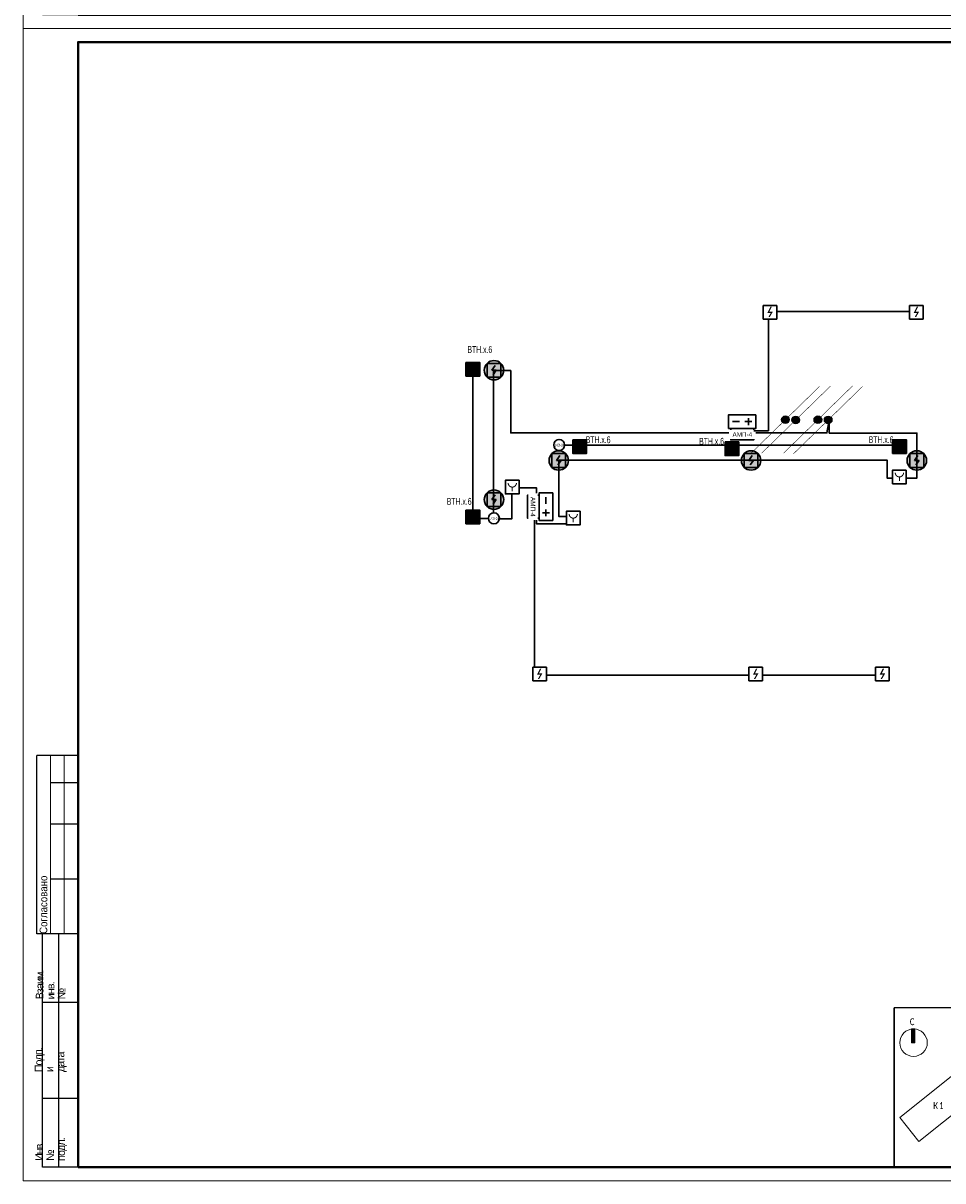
# Model space of a CAD drawing. Header units: millimetres. Extents: x -195178 to 1761886, y 140622 to 301105.
# Tile 20 of 131: x 53331 to 86846, y 182305 to 224498. Entities that reach past the tile are written whole.
import ezdxf
from ezdxf.enums import TextEntityAlignment as Align

# ---------------------------------------------------------------- set-up
doc = ezdxf.new("R2010")
doc.units = ezdxf.units.MM
doc.set_wipeout_variables(frame=1)
doc.linetypes.add('CONTINOUS', pattern=[0])
doc.layers.get('Defpoints').update_dxf_attribs({"color": 252})
doc.layers.add('0_S_Grey_01', color=9, linetype='Continuous', lineweight=5, true_color=0x808080)
for name, color, linetype in [('EI_HATCH_GALV', 7, 'Continuous'), ('АПС', 5, 'Continuous'), ('ПС', 1, 'Continuous'), ('формат', 250, 'Continuous')]:
    doc.layers.add(name, color=color, linetype=linetype)
for name, color, linetype, lineweight in [('format-line3', 7, 'Continuous', 13), ('RC-Извещатели_пожарные', 1, 'Continuous', 30), ('Рамка', 7, 'Continuous', 18), ('СС-011-ПОЖ-СИГНАЛИЗАЦИЯ', 1, 'Continuous', 30), ('Типовые аннотации', 252, 'Continuous', 5), ('УГО АПС и АПЗ$0$_АПС_Оборудование', 1, 'Continuous', 30), ('УГО АПС и АПЗ$0$СС-011-ПОЖ-СИГНАЛИЗАЦИЯ', 1, 'Continuous', 30)]:
    doc.layers.add(name, color=color, linetype=linetype, lineweight=lineweight)
doc.styles.add('1111', font='ARIALN.TTF')
doc.styles.add('Arial', font='arial.ttf', dxfattribs={"width": 0.9, "height": 700})
doc.styles.add('Arial Narrow', font='ARIALN.TTF', dxfattribs={"width": 0.9, "height": 600})
doc.styles.add('Arial_2', font='arial.ttf', dxfattribs={"width": 0.9, "height": 400})
doc.styles.add('Calibri Light_10', font='calibril.ttf', dxfattribs={"height": 1})
doc.styles.add('Calibri Light_9', font='isocpeur.ttf', dxfattribs={"width": 0.8, "height": 2})
doc.styles.get("Standard").update_dxf_attribs({"font": 'isocpeur.ttf', "width": 0.9})
doc.styles.add('УГО АПС и АПЗ$0$Reserve SS', font='arial.ttf', dxfattribs={"height": 2.5})

# ---------------------------------------------------------------- blocks, each defined once
blk = doc.blocks.new('*U29')
for p, q in [((-574, 155), (-589, 155)), ((-589, 90), (-589, 155)), ((-574, 145), (-584, 145)), ((-574, 130), (-584, 130)), ((-574, 110), (-584, 110)), ((-587, 90), (-589, 90)), ((-587, 5), (-587, 90)), ((-574, 90), (-587, 90)), ((-581, 5), (-581, 90)), ((-574, 65), (-587, 65)), ((-574, 30), (-587, 30)), ((-574, 5), (-587, 5))]:
    blk.add_line(p, q)
at = {"color": 0, "lineweight": 0}
blk.add_lwpolyline([(-594, 0), (0, 0), (0, 420), (-594, 420)], close=True, dxfattribs=at)
at = {"lineweight": 40}
blk.add_lwpolyline([(-574, 5), (-5, 5), (-5, 415), (-574, 415)], close=True, dxfattribs=at)
at = {"layer": 'format-line3', "linetype": 'ByBlock'}
for p, q in [((-584, 90), (-584, 155)), ((-579, 90), (-579, 155))]:
    blk.add_line(p, q, dxfattribs=at)
at = {"style": 'Arial', "width": 0.9}
blk.add_text('Формат:', height=2.8, dxfattribs=at).set_placement((-53.97, 1.25))
at = {"char_height": 2.8, "width": 0.2, "attachment_point": 4, "rotation": 90, "line_spacing_factor": 0.857143, "style": 'Arial'}
for s, insert in [('{\\W0.45993; }Согласовано', (-586.58, 90)), ('{\\W0.62543;\\T0.75; \\W1;Взаим. инв. №}', (-584, 66.14)), ('{\\W0.5838;\\T0.8; \\W1;Подп. и дата}', (-584, 39.63)), ('{\\W0.5838;\\T0.8; \\W1;Инв. № подл.}', (-583.77, 7.25))]:
    blk.add_mtext(s, dxfattribs=dict(at, insert=insert))
at = {"style": 'Arial', "width": 0.9, "flags": 8}
blk.add_attdef('FORMAT', (-36.87, 1.26), '', height=2.8, dxfattribs=at)
blk = doc.blocks.new('0_AS_SLK8_BUG_2000 - 0_AS_SLK8_BUG_2000-4765957-Надземная часть_ Корпус 3_ План 1 этажа на отм_-1_640')
at = {"layer": 'Типовые аннотации'}
blk.add_hatch(color=256, dxfattribs=at).paths.add_polyline_path([(-64.89, 34.73), (-65.89, 34.73), (-65.89, 38.73), (-64.89, 38.73)])
at = {"layer": 'Типовые аннотации', "true_color": 0xc0c0c0}
blk.add_hatch(color=9, dxfattribs=at).paths.add_polyline_path([(-31.32, 31.77), (-39.81, 25.01), (-45.35, 31.98), (-36.87, 38.73)])
at = {"layer": '0_S_Grey_01'}
for p, q in [((-36.87, 38.73), (-45.35, 31.98)), ((-31.32, 31.77), (-36.87, 38.73)), ((-45.35, 31.98), (-39.81, 25.01)), ((-39.81, 25.01), (-31.32, 31.77)), ((-7.52, 33.66), (-29.5, 16.16)), ((-1.97, 26.7), (-7.52, 33.66)), ((-52.36, 26.4), (-69.29, 12.92)), ((-46.81, 19.44), (-52.36, 26.4)), ((-23.96, 9.19), (-1.97, 26.7)), ((-36.33, 20.72), (-43.41, 15.08)), ((-25.91, 7.64), (-36.33, 20.72)), ((-63.75, 5.95), (-46.81, 19.44)), ((-43.41, 15.08), (-32.99, 2)), ((-29.5, 16.16), (-23.96, 9.19)), ((-69.29, 12.92), (-63.75, 5.95)), ((-32.99, 2), (-25.91, 7.64))]:
    blk.add_line(p, q, dxfattribs=at)
at = {"layer": 'Типовые аннотации'}
for p, q in [((-64.89, 38.73), (-65.89, 38.73)), ((-65.89, 38.73), (-65.89, 34.73)), ((-64.89, 34.73), (-64.89, 38.73)), ((-36.87, 38.73), (-45.35, 31.98)), ((-31.32, 31.77), (-36.87, 38.73)), ((-65.89, 34.73), (-64.89, 34.73)), ((-45.35, 31.98), (-39.81, 25.01)), ((-39.81, 25.01), (-31.32, 31.77))]:
    blk.add_line(p, q, dxfattribs=at)
blk.add_circle((-65.29, 34.73), 4, dxfattribs=at)
at = {"layer": 'Типовые аннотации', "attachment_point": 1}
for s, insert, char_height, width, style in [('\\fCalibri Light|b0|i0|c204|p34|;C', (-66.38, 41.84), 2, 2.0844, 'Calibri Light_9'), ('\\fCalibri Light|b0|i0|c204|p34|;К', (-40.4, 33.34), 2, 2.0844, 'Calibri Light_9'), ('\\fCalibri Light|b0|i0|c204|p34|;3', (-38.68, 33.34), 2, 1.9241, 'Calibri Light_9'), ('28 ', (-36.05, 32.61), 1, 2.3249, 'Calibri Light_10'), ('эт', (-34.13, 32.61), 1, 1.6034, 'Calibri Light_10'), ('\\fCalibri Light|b0|i0|c204|p34|;.', (-32.81, 32.61), 1, 0.481, 'Calibri Light_10')]:
    blk.add_mtext(s, dxfattribs=dict(at, insert=insert, char_height=char_height, width=width, style=style))
at = {"layer": 'Типовые аннотации', "color": 8, "true_color": 0x808080, "attachment_point": 1}
for s, insert, char_height, width, style in [('\\fCalibri Light|b0|i0|c204|p34|;К', (-40.4, 33.34), 2, 2.0844, 'Calibri Light_9'), ('\\fCalibri Light|b0|i0|c204|p34|;3', (-38.68, 33.34), 2, 1.9241, 'Calibri Light_9'), ('28 ', (-36.05, 32.61), 1, 2.3249, 'Calibri Light_10'), ('эт', (-34.13, 32.61), 1, 1.6034, 'Calibri Light_10'), ('\\fCalibri Light|b0|i0|c204|p34|;.', (-32.81, 32.61), 1, 0.481, 'Calibri Light_10'), ('27 ', (-6.86, 27.48), 1, 2.3249, 'Calibri Light_10'), ('эт', (-4.95, 27.48), 1, 1.6034, 'Calibri Light_10'), ('\\fCalibri Light|b0|i0|c204|p34|;.', (-3.62, 27.48), 1, 0.481, 'Calibri Light_10'), ('\\fCalibri Light|b0|i0|c204|p34|;К', (-17.93, 22.01), 2, 2.0844, 'Calibri Light_9'), ('\\fCalibri Light|b0|i0|c204|p34|;4', (-16.21, 22.01), 2, 1.9241, 'Calibri Light_9'), ('\\fCalibri Light|b0|i0|c204|p34|;К', (-59.56, 17.39), 2, 2.0844, 'Calibri Light_9'), ('\\fCalibri Light|b0|i0|c204|p34|;1', (-57.84, 17.39), 2, 1.9241, 'Calibri Light_9'), ('28 ', (-51.61, 20.15), 1, 2.3249, 'Calibri Light_10'), ('эт', (-49.69, 20.15), 1, 1.6034, 'Calibri Light_10'), ('\\fCalibri Light|b0|i0|c204|p34|;.', (-48.37, 20.15), 1, 0.481, 'Calibri Light_10'), ('\\fCalibri Light|b0|i0|c204|p34|;К', (-36.69, 12.98), 2, 2.0844, 'Calibri Light_9'), ('\\fCalibri Light|b0|i0|c204|p34|;2', (-34.97, 12.98), 2, 1.9241, 'Calibri Light_9'), ('6 ', (-30.11, 8.34), 1, 1.3629, 'Calibri Light_10'), ('эт', (-28.99, 8.34), 1, 1.6034, 'Calibri Light_10'), ('\\fCalibri Light|b0|i0|c204|p34|;.', (-27.67, 8.34), 1, 0.481, 'Calibri Light_10')]:
    blk.add_mtext(s, dxfattribs=dict(at, insert=insert, char_height=char_height, width=width, style=style))
blk = doc.blocks.new('УГО АПС и АПЗ$0$Источник бесперебойного питания v4')
blk.add_wipeout([(0, 5), (10, 5), (10, 0), (0, 0)])
for p, q in [((4, 2.5), (1.5, 2.5)), ((2.75, 3.75), (2.75, 1.25)), ((8.5, 2.5), (6, 2.5))]:
    blk.add_line(p, q)
blk.add_lwpolyline([(0, 0), (10, 0), (10, 5), (0, 5)], close=True)
at = {"style": 'УГО АПС и АПЗ$0$Reserve SS', "flags": 8}
blk.add_attdef('КОЛИЧЕСТВО', (10.26, 5.28), '', height=2.5, dxfattribs=at)
blk = doc.blocks.new('АМП-4')
at = {"color": 1}
blk.add_wipeout([(349424, -74023), (349424, -73183), (349844, -73183), (349844, -74023)], dxfattribs=at)
at = {"layer": 'АПС', "color": 1, "lineweight": 30, "ltscale": 200}
blk.add_lwpolyline([(349424, -73183), (349424, -74023), (349844, -74023), (349844, -73183)], close=True, dxfattribs=at)
at = {"layer": 'АПС', "color": 0, "lineweight": 30, "ltscale": 200, "insert": (349645, -73599), "char_height": 168, "width": 801.95, "attachment_point": 5, "rotation": 90, "style": 'Arial_2', "bg_fill": 2}
blk.add_mtext('АМП-4', dxfattribs=at)
blk = doc.blocks.new('RC-UGO-IRA-01')
blk.add_wipeout([(2.5, 2.5), (2.5, -2.5), (-2.5, -2.5), (-2.5, 2.5)]).dxf.layer = 'RC-Извещатели_пожарные'
blk.add_wipeout([(-2.5, -2.5), (-2.5, 2.5), (2.5, 2.5), (2.5, -2.5)]).dxf.layer = 'RC-Извещатели_пожарные'
at = {"layer": 'RC-Извещатели_пожарные', "ltscale": 30}
blk.add_lwpolyline([(2.5, 2.5), (2.5, -2.5), (-2.5, -2.5), (-2.5, 2.5)], close=True, dxfattribs=at)
at = {"layer": 'RC-Извещатели_пожарные', "ltscale": 30, "const_width": 0.375}
blk.add_lwpolyline([(-1.5, 1.5, 1), (1.5, 1.5, 1)], format="xyb", dxfattribs=at)
blk.add_lwpolyline([(0, 0), (0, -1.5)], dxfattribs=at)
at = {"layer": 'RC-Извещатели_пожарные'}
blk.add_attdef('PSTN', text='', height=1.5, dxfattribs=at).set_placement((2.5, 2.5), align=Align.BOTTOM_CENTER)
blk = doc.blocks.new('ИП 212-45')
blk.add_wipeout([(346277, -75580), (346277, -76080), (345777, -76080), (345777, -75580)]).dxf.layer = 'RC-Извещатели_пожарные'
blk.add_wipeout([(345777, -76080), (345777, -75580), (346277, -75580), (346277, -76080)]).dxf.layer = 'RC-Извещатели_пожарные'
at = {"layer": 'RC-Извещатели_пожарные'}
blk.add_hatch(color=0, dxfattribs=at).paths.add_polyline_path([(346128, -75805), (346014, -76005), (345964, -76005), (346050, -75855), (345927, -75855), (346039, -75630), (346089, -75630), (346002, -75805)])
at = {"layer": 'RC-Извещатели_пожарные', "color": 0, "ltscale": 30}
for p, q in [((345777, -75580), (346277, -75580)), ((345777, -76080), (345777, -75580)), ((346277, -75580), (346277, -76080)), ((346277, -76080), (345777, -76080))]:
    blk.add_line(p, q, dxfattribs=at)
blk = doc.blocks.new('*U83')
h = blk.add_hatch(color=256)
edge = h.paths.add_edge_path()
edge.add_arc((0, 0), 38.7, 0, 360)
for points in [[(348, 348, 0, 50, 0), (206, 206, 5, 5, 0), (0, 0, 5, 5, 0)], [(0, 0, 0, 50, 0), (-141, -141, 5, 5, 0), (-348, -348, 5, 5, 0)]]:
    blk.add_lwpolyline(points, format="xyseb")
blk.add_circle((0, 0), 38.7)
blk = doc.blocks.new('*U80')
h = blk.add_hatch(color=256)
edge = h.paths.add_edge_path()
edge.add_arc((0, 0), 38.7, 0, 360)
for points in [[(0, 0, 0, 50, 0), (141, 141, 5, 5, 0), (348, 348, 5, 5, 0)], [(-348, -348, 0, 50, 0), (-206, -206, 5, 5, 0), (0, 0, 5, 5, 0)]]:
    blk.add_lwpolyline(points, format="xyseb")
blk.add_circle((0, 0), 38.7)
blk = doc.blocks.new('*U77')
at = {"lineweight": 35, "true_color": 0xffffff}
h = blk.add_hatch(color=7, dxfattribs=at)
h.dxf.hatch_style = 1
h.paths.add_polyline_path([(0, 500), (0, 0), (500, 0), (500, 500)])
at = {"color": 1, "linetype": 'ByBlock', "lineweight": -2}
for p, q in [((289, 426), (167, 250)), ((167, 250), (333, 250)), ((333, 250), (219, 86))]:
    blk.add_line(p, q, dxfattribs=at)
at = {"color": 1, "linetype": 'ByBlock', "lineweight": -2, "ltscale": 0.1}
blk.add_lwpolyline([(0, 500), (500, 500), (500, 0), (0, 0)], close=True, dxfattribs=at)
at = {"color": 0, "linetype": 'ByBlock', "lineweight": -2, "style": '1111', "flags": 1}
for tag, p in [('NAME_DEVICE', (-64, -421)), ('NUM_POM', (-82, -847))]:
    blk.add_attdef(tag, p, '', height=125, dxfattribs=at)
at = {"color": 0, "linetype": 'ByBlock', "lineweight": -2, "style": '1111'}
blk.add_attdef('INDEX', (-63, -235), '', height=125, dxfattribs=at)
at = {"color": 0, "linetype": 'ByBlock', "lineweight": -2, "style": '1111', "width": 0.7}
blk.add_attdef('NUM_DEVICE', (-64, -630), '', height=125, dxfattribs=at)
blk = doc.blocks.new('ИП в подвесном потолке')
at = {"layer": 'EI_HATCH_GALV', "lineweight": 30, "true_color": 0xffffff}
h = blk.add_hatch(color=7, dxfattribs=at)
h.dxf.hatch_style = 1
edge = h.paths.add_edge_path()
edge.add_arc((494584, -66648), 354, 0, 360)
at = {"color": 1, "linetype": 'ByBlock', "lineweight": -2}
for p, q in [((494624, -66471), (494501, -66648)), ((494501, -66648), (494667, -66648)), ((494667, -66648), (494553, -66811))]:
    blk.add_line(p, q, dxfattribs=at)
at = {"color": 1, "linetype": 'ByBlock', "lineweight": -2, "ltscale": 0.1}
blk.add_lwpolyline([(494334, -66398), (494834, -66398), (494834, -66898), (494334, -66898)], close=True, dxfattribs=at)
at = {"layer": 'СС-011-ПОЖ-СИГНАЛИЗАЦИЯ', "lineweight": 30}
blk.add_circle((494584, -66648), 354, dxfattribs=at)
blk = doc.blocks.new('УГО АПС и АПЗ$0$A$C0ED213A1')
blk.add_wipeout([(-200, 0), (0, -200), (200, 0), (0, 200)])
blk.add_circle((0, 0), 200)
at = {"layer": 'УГО АПС и АПЗ$0$СС-011-ПОЖ-СИГНАЛИЗАЦИЯ', "color": 1, "style": 'Arial Narrow', "width": 0.9}
blk.add_text('ИЗ-2О', height=100, dxfattribs=at).set_placement((-145, -58))

msp = doc.modelspace()

# ---------------------------------------------------------------- linework, layer by layer
at = {"layer": 'Defpoints', "color": 3, "lineweight": 30}
msp.add_lwpolyline([(85068, 188616), (93731, 188627), (93731, 182805), (85068, 182794)], close=True, dxfattribs=at)
at = {"layer": 'Рамка'}
msp.add_lwpolyline([(55331, 182805), (112231, 182805), (112231, 223805), (55331, 223805)], close=True, dxfattribs=at)
at = {"layer": 'СС-011-ПОЖ-СИГНАЛИЗАЦИЯ', "lineweight": 30, "ltscale": 100}
msp.add_lwpolyline([(82706, 210030), (82706, 209556), (85903, 209556), (85903, 207920), (84813, 207920), (84813, 208571), (72855, 208571), (72855, 206512), (73266, 206512), (73266, 206254), (72331, 206254), (72331, 206254), (72035, 206254), (72035, 207565), (71140, 207565), (71140, 206434), (70471, 206434), (70471, 211835), (71101, 211835), (71101, 209564), (75333, 209564), (75333, 209564), (79707, 209564), (79924, 209564), (82619, 209564), (82700, 210030)], dxfattribs=at)
at = {"layer": 'СС-011-ПОЖ-СИГНАЛИЗАЦИЯ', "color": 1, "lineweight": 30, "ltscale": 100}
for points in [[(70285, 206441), (69715, 206441), (69715, 211632)], [(72859, 208912), (72859, 209122), (85017, 209122)]]:
    msp.add_lwpolyline(points, dxfattribs=at)

# ---------------------------------------------------------------- block references
at = {"xscale": 3.600000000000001, "yscale": 3.600000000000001, "zscale": 3.600000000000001, "rotation": 359.2880171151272}
for name, p in [('*U80', (82291, 210044)), ('*U83', (82667, 210036))]:
    msp.add_blockref(name, p, dxfattribs=at)
at = {"layer": 'ПС', "color": 7, "linetype": 'CONTINOUS', "lineweight": 30, "ltscale": 100}
ref = msp.add_blockref('*U77', (69467, 211632), dxfattribs=dict(at, xscale=1.000736, yscale=1.000736, zscale=1.000736))
ref.add_attrib('NUM_DEVICE', 'BTH.x.6', dxfattribs={"layer": '0', "color": 0, "linetype": 'ByBlock', "lineweight": -2, "ltscale": 100, "height": 250.2, "style": '1111', "width": 0.7}).set_placement((69974, 212478), align=Align.CENTER)
ref = msp.add_blockref('*U77', (73361, 208816), dxfattribs=dict(at, xscale=1.000736, yscale=1.000736, zscale=1.000736))
ref.add_attrib('NUM_DEVICE', 'BTH.x.6', dxfattribs={"layer": '0', "color": 0, "linetype": 'ByBlock', "lineweight": -2, "ltscale": 100, "height": 250.2, "style": '1111', "width": 0.7}).set_placement((74283, 209191), align=Align.CENTER)
ref = msp.add_blockref('*U77', (85017, 208816), dxfattribs=dict(at, xscale=1.000736, yscale=1.000736, zscale=1.000736))
ref.add_attrib('NUM_DEVICE', 'BTH.x.6', dxfattribs={"layer": '0', "color": 0, "linetype": 'ByBlock', "lineweight": -2, "ltscale": 100, "height": 250.2, "style": '1111', "width": 0.7}).set_placement((84594, 209191), align=Align.CENTER)
ref = msp.add_blockref('*U77', (69467, 206252), dxfattribs=dict(at, xscale=1.000736, yscale=1.000736, zscale=1.000736))
ref.add_attrib('NUM_DEVICE', 'BTH.x.6', dxfattribs={"layer": '0', "color": 0, "linetype": 'ByBlock', "lineweight": -2, "ltscale": 100, "height": 250.2, "style": '1111', "width": 0.7}).set_placement((69220, 206944), align=Align.CENTER)
at = {"layer": 'СС-011-ПОЖ-СИГНАЛИЗАЦИЯ', "lineweight": 30}
for p in [(-424096, 278496), (-421735, 275207), (-414726, 275207)]:
    msp.add_blockref('ИП в подвесном потолке', p, dxfattribs=at)
at = {"layer": 'Типовые аннотации', "xscale": 125, "yscale": 125, "zscale": 125}
msp.add_blockref('0_AS_SLK8_BUG_2000 - 0_AS_SLK8_BUG_2000-4765957-Надземная часть_ Корпус 3_ План 1 этажа на отм_-1_640', (93941, 182999), dxfattribs=at)
at = {"layer": 'формат', "xscale": 100, "yscale": 100, "zscale": 100}
for p in [(112731, 224305), (112731, 182305)]:
    msp.add_blockref('*U29', p, dxfattribs=at).add_auto_attribs({'FORMAT': 'А2'})

# ---------------------------------------------------------------- next in the draw order: block references
at = {"layer": 'RC-Извещатели_пожарные', "rotation": 359.9525678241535}
for p, xscale, yscale, zscale in [((85262, 207960), 99.99999999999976, 99.99999999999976, 99.99999999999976), ((71156, 207590), 99.99999999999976, 99.99999999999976, 99.99999999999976), ((73377, 206458), 99.99999999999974, 99.99999999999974, 99.99999999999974)]:
    msp.add_blockref('RC-UGO-IRA-01', p, dxfattribs=dict(at, xscale=xscale, yscale=yscale, zscale=zscale))
at = {"layer": 'УГО АПС и АПЗ$0$_АПС_Оборудование', "color": 252, "xscale": 100, "yscale": 100, "zscale": 100, "rotation": 180}
msp.add_blockref('УГО АПС и АПЗ$0$Источник бесперебойного питания v4', (80036, 210227), dxfattribs=at)
at = {"layer": 'УГО АПС и АПЗ$0$_АПС_Оборудование'}
msp.add_blockref('УГО АПС и АПЗ$0$A$C0ED213A1', (72864, 209125), dxfattribs=at)

# ---------------------------------------------------------------- next in the draw order: linework, layer by layer
at = {"layer": 'СС-011-ПОЖ-СИГНАЛИЗАЦИЯ', "lineweight": 30, "ltscale": 100}
msp.add_lwpolyline([(71963, 206455), (71963, 200740), (84394, 200740)], dxfattribs=at)

# ---------------------------------------------------------------- next in the draw order: block references
at = {"layer": 'СС-011-ПОЖ-СИГНАЛИЗАЦИЯ', "lineweight": 30, "rotation": 270}
msp.add_blockref('АМП-4', (153139, 559151), dxfattribs=at)
at = {"layer": 'СС-011-ПОЖ-СИГНАЛИЗАЦИЯ', "lineweight": 30}
for p in [(-408686, 275207), (-424096, 273779)]:
    msp.add_blockref('ИП в подвесном потолке', p, dxfattribs=at)

# ---------------------------------------------------------------- next in the draw order: linework, layer by layer
at = {"layer": 'СС-011-ПОЖ-СИГНАЛИЗАЦИЯ', "lineweight": 30, "ltscale": 100}
msp.add_lwpolyline([(79956, 209642), (80488, 209642), (80488, 213983), (85632, 213983)], dxfattribs=at)

# ---------------------------------------------------------------- next in the draw order: block references
at = {"xscale": 3.600000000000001, "yscale": 3.600000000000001, "zscale": 3.600000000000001, "rotation": 359.2880171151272}
for name, p in [('*U83', (81108, 210044)), ('*U80', (81485, 210036))]:
    msp.add_blockref(name, p, dxfattribs=at)
at = {"layer": 'ПС', "color": 7, "linetype": 'CONTINOUS', "lineweight": 30, "ltscale": 100}
ref = msp.add_blockref('*U77', (78909, 208735), dxfattribs=dict(at, xscale=1.000736, yscale=1.000736, zscale=1.000736))
ref.add_attrib('NUM_DEVICE', 'BTH.x.6', dxfattribs={"layer": '0', "color": 0, "linetype": 'ByBlock', "lineweight": -2, "ltscale": 100, "height": 250.2, "style": '1111', "width": 0.7}).set_placement((78418, 209132), align=Align.CENTER)
at = {"layer": 'СС-011-ПОЖ-СИГНАЛИЗАЦИЯ', "color": 0, "lineweight": 30}
for p in [(-273875, 276604), (-266002, 276604), (-261383, 276604)]:
    msp.add_blockref('ИП 212-45', p, dxfattribs=at)
at = {"layer": 'УГО АПС и АПЗ$0$_АПС_Оборудование', "color": 252, "xscale": 100, "yscale": 100, "zscale": 100, "rotation": 89.99999999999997}
msp.add_blockref('УГО АПС и АПЗ$0$Источник бесперебойного питания v4', (72631, 206375), dxfattribs=at)
at = {"layer": 'УГО АПС и АПЗ$0$_АПС_Оборудование'}
msp.add_blockref('УГО АПС и АПЗ$0$A$C0ED213A1', (70485, 206451), dxfattribs=at)

# ---------------------------------------------------------------- next in the draw order: block references
at = {"layer": 'СС-011-ПОЖ-СИГНАЛИЗАЦИЯ', "color": 0, "lineweight": 30}
for p in [(-265476, 289790), (-260144, 289790)]:
    msp.add_blockref('ИП 212-45', p, dxfattribs=at)
at = {"layer": 'СС-011-ПОЖ-СИГНАЛИЗАЦИЯ', "lineweight": 30, "rotation": 180}
msp.add_blockref('АМП-4', (421555, 133272), dxfattribs=at)

doc.saveas('drawing.dxf')
